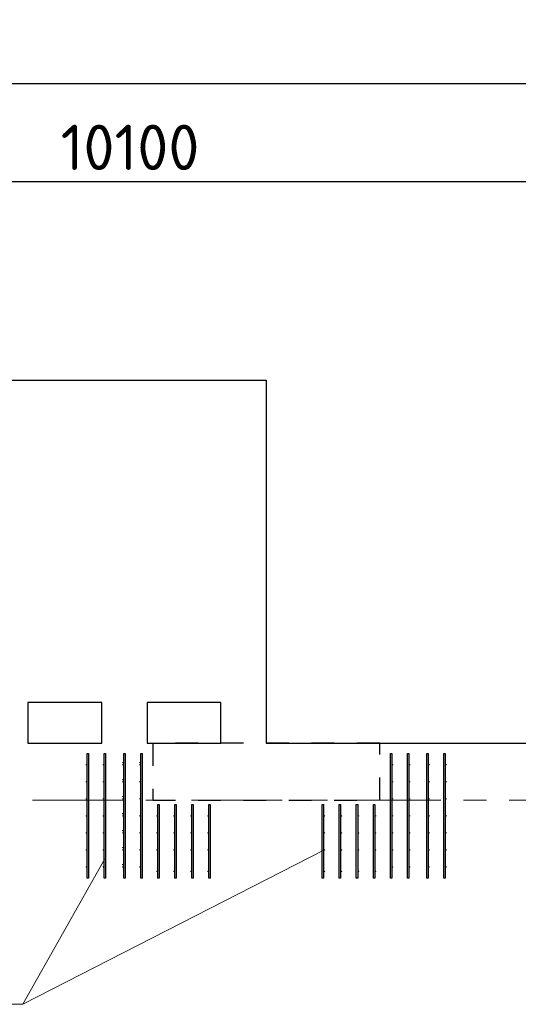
# Model space of a CAD drawing. Header units: metres. Extents: x -38 to 93, y -15 to 21.
# Tile 74 of 195: x 56.11 to 58.31, y 15.5 to 19.84. Entities that reach past the tile are written whole.
import ezdxf

# ---------------------------------------------------------------- set-up
doc = ezdxf.new("R2010")
doc.units = ezdxf.units.M
doc.header["$PDMODE"] = 65
for name, pattern in [('______11', [0.5, 0.4, -0.05, 0, -0.05]), ('______2', [0.0405, 0.03, -0.0105]), ('______5', [1.1, 0.8, -0.1, 0.1, -0.1])]:
    doc.linetypes.add(name, pattern=pattern)
for name, color, linetype, lineweight in [('XR$2$Осевая линия (1)', 7, '______5', 13), ('XR$2$Размерная линия (1)', 7, 'Continuous', 13), ('XR$4$Арматурный каркас 01', 4, 'Continuous', 35), ('XR$4$Перекрытие (1)', 7, 'Continuous', 35), ('XR$4$Текст_ общее_1', 7, 'Continuous', 13)]:
    doc.layers.add(name, color=color, linetype=linetype, lineweight=lineweight)
doc.layers.add('XR$6$Стена_ бетон несущ.', color=7, linetype='Continuous', lineweight=70, true_color=0xb4b496)
doc.styles.add('ISOCPEUR', font='txt')
doc.dimstyles.new('DIMSTYLE_3', dxfattribs={"dimtxt": 0.2, "dimasz": 0.2, "dimexe": 0, "dimexo": 0, "dimgap": 0.1, "dimtad": 2, "dimdec": 0, "dimlfac": 1000, "dimrnd": 5, "dimzin": 12, "dimdsep": 46, "dimtxsty": 'ISOCPEUR', "dimblk1": 'ALL_ML_STRICH', "dimblk2": 'ALL_ML_STRICH', "dimsah": 1, "dimcen": 0, "dimclrd": 7, "dimclre": 256, "dimclrt": 7, "dimadec": 0, "dimazin": 0, "dimtfac": 1, "dimtdec": 0, "dimtix": 1, "dimtmove": 2, "dimatfit": 3, "dimfxl": 0, "dimtzin": 0, "dimlwd": 0, "dimlwe": -3, "dimarcsym": 0})

# ---------------------------------------------------------------- blocks, each defined once
blk = doc.blocks.new('ALL_ML_STRICH')
at = {"color": 0, "linetype": 'ByBlock', "lineweight": -2}
for p, q in [((0, -0.5), (0, 0.5)), ((-0.3, -0.3), (0.3, 0.3)), ((-1, 0), (0.5, 0))]:
    blk.add_line(p, q, dxfattribs=at)
blk = doc.blocks.new('*D11')
at = {"layer": 'DEFPOINTS', "color": 7, "linetype": 'Continuous', "lineweight": 13, "transparency": 33554687}
for p in [(0.5, 19.5574), (0.5, 19.3768), (61.6, 17.1197)]:
    blk.add_point(p, dxfattribs=at)
at = {"layer": 'XR$2$Размерная линия (1)', "color": 9, "linetype": 'Continuous', "lineweight": -2, "true_color": 0xc7c7c7, "transparency": 33554687}
for p, q in [((0.5, 19.3568), (0.5, 19.5574)), ((61.6, 17.1397), (61.6, 19.5574))]:
    blk.add_line(p, q, dxfattribs=at)
at = {"layer": 'XR$2$Размерная линия (1)', "color": 7, "linetype": 'Continuous', "lineweight": -2, "transparency": 33554687}
blk.add_line((0.5, 19.5574), (61.6, 19.5574), dxfattribs=at)
at = {"layer": 'XR$2$Размерная линия (1)', "color": 7, "linetype": 'Continuous', "lineweight": 13, "transparency": 33554687, "xscale": 0.2, "yscale": 0.2, "zscale": 0.2, "rotation": 180}
blk.add_blockref('ALL_ML_STRICH', (0.5, 19.5574), dxfattribs=at)
at = {"layer": 'XR$2$Размерная линия (1)', "color": 7, "linetype": 'Continuous', "lineweight": 13, "transparency": 33554687, "xscale": 0.2, "yscale": 0.2, "zscale": 0.2}
blk.add_blockref('ALL_ML_STRICH', (61.6, 19.5574), dxfattribs=at)
at = {"layer": 'XR$2$Размерная линия (1)', "color": 7, "linetype": 'Continuous', "lineweight": 13, "transparency": 33554687, "insert": (31.1, 19.7074), "char_height": 0.2, "width": 1, "attachment_point": 5, "style": 'ISOCPEUR'}
blk.add_mtext('\\A1;{61100}', dxfattribs=at)
blk = doc.blocks.new('*D38')
at = {"layer": 'DEFPOINTS', "color": 7, "linetype": 'Continuous', "lineweight": 13, "transparency": 33554687}
for p in [(51.5, 19.1261), (61.6, 17.4912), (51.5, 17.3896)]:
    blk.add_point(p, dxfattribs=at)
at = {"layer": 'XR$2$Размерная линия (1)', "color": 9, "linetype": 'Continuous', "lineweight": -2, "true_color": 0xc7c7c7, "transparency": 33554687}
for p, q in [((51.5, 17.4096), (51.5, 19.1261)), ((61.6, 17.5112), (61.6, 19.1261))]:
    blk.add_line(p, q, dxfattribs=at)
at = {"layer": 'XR$2$Размерная линия (1)', "color": 7, "linetype": 'Continuous', "lineweight": -2, "transparency": 33554687}
blk.add_line((51.5, 19.1261), (61.6, 19.1261), dxfattribs=at)
at = {"layer": 'XR$2$Размерная линия (1)', "color": 7, "linetype": 'Continuous', "lineweight": 13, "transparency": 33554687, "xscale": 0.2, "yscale": 0.2, "zscale": 0.2, "rotation": 180}
blk.add_blockref('ALL_ML_STRICH', (51.5, 19.1261), dxfattribs=at)
at = {"layer": 'XR$2$Размерная линия (1)', "color": 7, "linetype": 'Continuous', "lineweight": 13, "transparency": 33554687, "xscale": 0.2, "yscale": 0.2, "zscale": 0.2}
blk.add_blockref('ALL_ML_STRICH', (61.6, 19.1261), dxfattribs=at)
at = {"layer": 'XR$2$Размерная линия (1)', "color": 7, "linetype": 'Continuous', "lineweight": 13, "transparency": 33554687, "insert": (56.6, 19.2761), "char_height": 0.2, "width": 1, "attachment_point": 5, "style": 'ISOCPEUR'}
blk.add_mtext('\\A1;{10100}', dxfattribs=at)

msp = doc.modelspace()

# ---------------------------------------------------------------- hatches: boundary and pattern name
at = {"layer": 'XR$4$Арматурный каркас 01', "linetype": 'Continuous', "lineweight": 50, "transparency": 33554687}
for points in [[(56.41, 16.5552), (56.4098, 16.5564), (56.4091, 16.5574), (56.4081, 16.558), (56.407, 16.5582), (56.4059, 16.558), (56.4049, 16.5574), (56.4042, 16.5564), (56.404, 16.5552), (56.4042, 16.5541), (56.4049, 16.5531), (56.4059, 16.5525), (56.407, 16.5522), (56.4081, 16.5525), (56.4091, 16.5531), (56.4098, 16.5541)], [(56.421, 16.5652), (56.4208, 16.5664), (56.4201, 16.5674), (56.4191, 16.568), (56.418, 16.5682), (56.4169, 16.568), (56.4159, 16.5674), (56.4152, 16.5664), (56.415, 16.5652), (56.4152, 16.5641), (56.4159, 16.5631), (56.4169, 16.5625), (56.418, 16.5622), (56.4191, 16.5625), (56.4201, 16.5631), (56.4208, 16.5641)], [(56.485, 16.5552), (56.4848, 16.5564), (56.4841, 16.5574), (56.4831, 16.558), (56.482, 16.5582), (56.4809, 16.558), (56.4799, 16.5574), (56.4792, 16.5564), (56.479, 16.5552), (56.4792, 16.5541), (56.4799, 16.5531), (56.4809, 16.5525), (56.482, 16.5522), (56.4831, 16.5525), (56.4841, 16.5531), (56.4848, 16.5541)], [(56.496, 16.5652), (56.4958, 16.5664), (56.4951, 16.5674), (56.4941, 16.568), (56.493, 16.5682), (56.4919, 16.568), (56.4909, 16.5674), (56.4902, 16.5664), (56.49, 16.5652), (56.4902, 16.5641), (56.4909, 16.5631), (56.4919, 16.5625), (56.493, 16.5622), (56.4941, 16.5625), (56.4951, 16.5631), (56.4958, 16.5641)], [(56.571, 16.5652), (56.5708, 16.5664), (56.5701, 16.5674), (56.5691, 16.568), (56.568, 16.5682), (56.5669, 16.568), (56.5659, 16.5674), (56.5652, 16.5664), (56.565, 16.5652), (56.5652, 16.5641), (56.5659, 16.5631), (56.5669, 16.5625), (56.568, 16.5622), (56.5691, 16.5625), (56.5701, 16.5631), (56.5708, 16.5641)], [(56.571, 16.5552), (56.5708, 16.5564), (56.5701, 16.5574), (56.5691, 16.558), (56.568, 16.5582), (56.5669, 16.558), (56.5659, 16.5574), (56.5652, 16.5564), (56.565, 16.5552), (56.5652, 16.5541), (56.5659, 16.5531), (56.5669, 16.5525), (56.568, 16.5522), (56.5691, 16.5525), (56.5701, 16.5531), (56.5708, 16.5541)], [(56.646, 16.5652), (56.6458, 16.5664), (56.6451, 16.5674), (56.6441, 16.568), (56.643, 16.5682), (56.6419, 16.568), (56.6409, 16.5674), (56.6402, 16.5664), (56.64, 16.5652), (56.6402, 16.5641), (56.6409, 16.5631), (56.6419, 16.5625), (56.643, 16.5622), (56.6441, 16.5625), (56.6451, 16.5631), (56.6458, 16.5641)], [(56.646, 16.5552), (56.6458, 16.5564), (56.6451, 16.5574), (56.6441, 16.558), (56.643, 16.5582), (56.6419, 16.558), (56.6409, 16.5574), (56.6402, 16.5564), (56.64, 16.5552), (56.6402, 16.5541), (56.6409, 16.5531), (56.6419, 16.5525), (56.643, 16.5522), (56.6441, 16.5525), (56.6451, 16.5531), (56.6458, 16.5541)], [(57.76, 16.5552), (57.7598, 16.5564), (57.7591, 16.5574), (57.7581, 16.558), (57.757, 16.5582), (57.7559, 16.558), (57.7549, 16.5574), (57.7542, 16.5564), (57.754, 16.5552), (57.7542, 16.5541), (57.7549, 16.5531), (57.7559, 16.5525), (57.757, 16.5522), (57.7581, 16.5525), (57.7591, 16.5531), (57.7598, 16.5541)], [(57.835, 16.5552), (57.8348, 16.5564), (57.8341, 16.5574), (57.8331, 16.558), (57.832, 16.5582), (57.8309, 16.558), (57.8299, 16.5574), (57.8292, 16.5564), (57.829, 16.5552), (57.8292, 16.5541), (57.8299, 16.5531), (57.8309, 16.5525), (57.832, 16.5522), (57.8331, 16.5525), (57.8341, 16.5531), (57.8348, 16.5541)], [(57.921, 16.5552), (57.9208, 16.5564), (57.9201, 16.5574), (57.9191, 16.558), (57.918, 16.5582), (57.9169, 16.558), (57.9159, 16.5574), (57.9152, 16.5564), (57.915, 16.5552), (57.9152, 16.5541), (57.9159, 16.5531), (57.9169, 16.5525), (57.918, 16.5522), (57.9191, 16.5525), (57.9201, 16.5531), (57.9208, 16.5541)], [(57.996, 16.5552), (57.9958, 16.5564), (57.9951, 16.5574), (57.9941, 16.558), (57.993, 16.5582), (57.9919, 16.558), (57.9909, 16.5574), (57.9902, 16.5564), (57.99, 16.5552), (57.9902, 16.5541), (57.9909, 16.5531), (57.9919, 16.5525), (57.993, 16.5522), (57.9941, 16.5525), (57.9951, 16.5531), (57.9958, 16.5541)], [(56.421, 16.4902), (56.4208, 16.4914), (56.4201, 16.4924), (56.4191, 16.493), (56.418, 16.4932), (56.4169, 16.493), (56.4159, 16.4924), (56.4152, 16.4914), (56.415, 16.4902), (56.4152, 16.4891), (56.4159, 16.4881), (56.4169, 16.4875), (56.418, 16.4872), (56.4191, 16.4875), (56.4201, 16.4881), (56.4208, 16.4891)], [(56.496, 16.4902), (56.4958, 16.4914), (56.4951, 16.4924), (56.4941, 16.493), (56.493, 16.4932), (56.4919, 16.493), (56.4909, 16.4924), (56.4902, 16.4914), (56.49, 16.4902), (56.4902, 16.4891), (56.4909, 16.4881), (56.4919, 16.4875), (56.493, 16.4872), (56.4941, 16.4875), (56.4951, 16.4881), (56.4958, 16.4891)], [(56.571, 16.4902), (56.5708, 16.4914), (56.5701, 16.4924), (56.5691, 16.493), (56.568, 16.4932), (56.5669, 16.493), (56.5659, 16.4924), (56.5652, 16.4914), (56.565, 16.4902), (56.5652, 16.4891), (56.5659, 16.4881), (56.5669, 16.4875), (56.568, 16.4872), (56.5691, 16.4875), (56.5701, 16.4881), (56.5708, 16.4891)], [(56.41, 16.4802), (56.4098, 16.4814), (56.4091, 16.4824), (56.4081, 16.483), (56.407, 16.4832), (56.4059, 16.483), (56.4049, 16.4824), (56.4042, 16.4814), (56.404, 16.4802), (56.4042, 16.4791), (56.4049, 16.4781), (56.4059, 16.4775), (56.407, 16.4772), (56.4081, 16.4775), (56.4091, 16.4781), (56.4098, 16.4791)], [(56.485, 16.4802), (56.4848, 16.4814), (56.4841, 16.4824), (56.4831, 16.483), (56.482, 16.4832), (56.4809, 16.483), (56.4799, 16.4824), (56.4792, 16.4814), (56.479, 16.4802), (56.4792, 16.4791), (56.4799, 16.4781), (56.4809, 16.4775), (56.482, 16.4772), (56.4831, 16.4775), (56.4841, 16.4781), (56.4848, 16.4791)], [(56.571, 16.4802), (56.5708, 16.4814), (56.5701, 16.4824), (56.5691, 16.483), (56.568, 16.4832), (56.5669, 16.483), (56.5659, 16.4824), (56.5652, 16.4814), (56.565, 16.4802), (56.5652, 16.4791), (56.5659, 16.4781), (56.5669, 16.4775), (56.568, 16.4772), (56.5691, 16.4775), (56.5701, 16.4781), (56.5708, 16.4791)], [(56.646, 16.4802), (56.6458, 16.4814), (56.6451, 16.4824), (56.6441, 16.483), (56.643, 16.4832), (56.6419, 16.483), (56.6409, 16.4824), (56.6402, 16.4814), (56.64, 16.4802), (56.6402, 16.4791), (56.6409, 16.4781), (56.6419, 16.4775), (56.643, 16.4772), (56.6441, 16.4775), (56.6451, 16.4781), (56.6458, 16.4791)], [(57.76, 16.4802), (57.7598, 16.4814), (57.7591, 16.4824), (57.7581, 16.483), (57.757, 16.4832), (57.7559, 16.483), (57.7549, 16.4824), (57.7542, 16.4814), (57.754, 16.4802), (57.7542, 16.4791), (57.7549, 16.4781), (57.7559, 16.4775), (57.757, 16.4772), (57.7581, 16.4775), (57.7591, 16.4781), (57.7598, 16.4791)], [(57.835, 16.4802), (57.8348, 16.4814), (57.8341, 16.4824), (57.8331, 16.483), (57.832, 16.4832), (57.8309, 16.483), (57.8299, 16.4824), (57.8292, 16.4814), (57.829, 16.4802), (57.8292, 16.4791), (57.8299, 16.4781), (57.8309, 16.4775), (57.832, 16.4772), (57.8331, 16.4775), (57.8341, 16.4781), (57.8348, 16.4791)], [(57.921, 16.4802), (57.9208, 16.4814), (57.9201, 16.4824), (57.9191, 16.483), (57.918, 16.4832), (57.9169, 16.483), (57.9159, 16.4824), (57.9152, 16.4814), (57.915, 16.4802), (57.9152, 16.4791), (57.9159, 16.4781), (57.9169, 16.4775), (57.918, 16.4772), (57.9191, 16.4775), (57.9201, 16.4781), (57.9208, 16.4791)], [(57.996, 16.4802), (57.9958, 16.4814), (57.9951, 16.4824), (57.9941, 16.483), (57.993, 16.4832), (57.9919, 16.483), (57.9909, 16.4824), (57.9902, 16.4814), (57.99, 16.4802), (57.9902, 16.4791), (57.9909, 16.4781), (57.9919, 16.4775), (57.993, 16.4772), (57.9941, 16.4775), (57.9951, 16.4781), (57.9958, 16.4791)], [(56.41, 16.4052), (56.4098, 16.4064), (56.4091, 16.4074), (56.4081, 16.408), (56.407, 16.4082), (56.4059, 16.408), (56.4049, 16.4074), (56.4042, 16.4064), (56.404, 16.4052), (56.4042, 16.4041), (56.4049, 16.4031), (56.4059, 16.4025), (56.407, 16.4022), (56.4081, 16.4025), (56.4091, 16.4031), (56.4098, 16.4041)], [(56.421, 16.4152), (56.4208, 16.4164), (56.4201, 16.4174), (56.4191, 16.418), (56.418, 16.4182), (56.4169, 16.418), (56.4159, 16.4174), (56.4152, 16.4164), (56.415, 16.4152), (56.4152, 16.4141), (56.4159, 16.4131), (56.4169, 16.4125), (56.418, 16.4122), (56.4191, 16.4125), (56.4201, 16.4131), (56.4208, 16.4141)], [(56.485, 16.4052), (56.4848, 16.4064), (56.4841, 16.4074), (56.4831, 16.408), (56.482, 16.4082), (56.4809, 16.408), (56.4799, 16.4074), (56.4792, 16.4064), (56.479, 16.4052), (56.4792, 16.4041), (56.4799, 16.4031), (56.4809, 16.4025), (56.482, 16.4022), (56.4831, 16.4025), (56.4841, 16.4031), (56.4848, 16.4041)], [(56.496, 16.4152), (56.4958, 16.4164), (56.4951, 16.4174), (56.4941, 16.418), (56.493, 16.4182), (56.4919, 16.418), (56.4909, 16.4174), (56.4902, 16.4164), (56.49, 16.4152), (56.4902, 16.4141), (56.4909, 16.4131), (56.4919, 16.4125), (56.493, 16.4122), (56.4941, 16.4125), (56.4951, 16.4131), (56.4958, 16.4141)], [(56.571, 16.4152), (56.5708, 16.4164), (56.5701, 16.4174), (56.5691, 16.418), (56.568, 16.4182), (56.5669, 16.418), (56.5659, 16.4174), (56.5652, 16.4164), (56.565, 16.4152), (56.5652, 16.4141), (56.5659, 16.4131), (56.5669, 16.4125), (56.568, 16.4122), (56.5691, 16.4125), (56.5701, 16.4131), (56.5708, 16.4141)], [(56.571, 16.4052), (56.5708, 16.4064), (56.5701, 16.4074), (56.5691, 16.408), (56.568, 16.4082), (56.5669, 16.408), (56.5659, 16.4074), (56.5652, 16.4064), (56.565, 16.4052), (56.5652, 16.4041), (56.5659, 16.4031), (56.5669, 16.4025), (56.568, 16.4022), (56.5691, 16.4025), (56.5701, 16.4031), (56.5708, 16.4041)], [(56.646, 16.4052), (56.6458, 16.4064), (56.6451, 16.4074), (56.6441, 16.408), (56.643, 16.4082), (56.6419, 16.408), (56.6409, 16.4074), (56.6402, 16.4064), (56.64, 16.4052), (56.6402, 16.4041), (56.6409, 16.4031), (56.6419, 16.4025), (56.643, 16.4022), (56.6441, 16.4025), (56.6451, 16.4031), (56.6458, 16.4041)], [(57.76, 16.4052), (57.7598, 16.4064), (57.7591, 16.4074), (57.7581, 16.408), (57.757, 16.4082), (57.7559, 16.408), (57.7549, 16.4074), (57.7542, 16.4064), (57.754, 16.4052), (57.7542, 16.4041), (57.7549, 16.4031), (57.7559, 16.4025), (57.757, 16.4022), (57.7581, 16.4025), (57.7591, 16.4031), (57.7598, 16.4041)], [(57.835, 16.4052), (57.8348, 16.4064), (57.8341, 16.4074), (57.8331, 16.408), (57.832, 16.4082), (57.8309, 16.408), (57.8299, 16.4074), (57.8292, 16.4064), (57.829, 16.4052), (57.8292, 16.4041), (57.8299, 16.4031), (57.8309, 16.4025), (57.832, 16.4022), (57.8331, 16.4025), (57.8341, 16.4031), (57.8348, 16.4041)], [(57.921, 16.4052), (57.9208, 16.4064), (57.9201, 16.4074), (57.9191, 16.408), (57.918, 16.4082), (57.9169, 16.408), (57.9159, 16.4074), (57.9152, 16.4064), (57.915, 16.4052), (57.9152, 16.4041), (57.9159, 16.4031), (57.9169, 16.4025), (57.918, 16.4022), (57.9191, 16.4025), (57.9201, 16.4031), (57.9208, 16.4041)], [(57.996, 16.4052), (57.9958, 16.4064), (57.9951, 16.4074), (57.9941, 16.408), (57.993, 16.4082), (57.9919, 16.408), (57.9909, 16.4074), (57.9902, 16.4064), (57.99, 16.4052), (57.9902, 16.4041), (57.9909, 16.4031), (57.9919, 16.4025), (57.993, 16.4022), (57.9941, 16.4025), (57.9951, 16.4031), (57.9958, 16.4041)], [(56.41, 16.3302), (56.4098, 16.3314), (56.4091, 16.3324), (56.4081, 16.333), (56.407, 16.3332), (56.4059, 16.333), (56.4049, 16.3324), (56.4042, 16.3314), (56.404, 16.3302), (56.4042, 16.3291), (56.4049, 16.3281), (56.4059, 16.3275), (56.407, 16.3272), (56.4081, 16.3275), (56.4091, 16.3281), (56.4098, 16.3291)], [(56.421, 16.3402), (56.4208, 16.3414), (56.4201, 16.3424), (56.4191, 16.343), (56.418, 16.3432), (56.4169, 16.343), (56.4159, 16.3424), (56.4152, 16.3414), (56.415, 16.3402), (56.4152, 16.3391), (56.4159, 16.3381), (56.4169, 16.3375), (56.418, 16.3372), (56.4191, 16.3375), (56.4201, 16.3381), (56.4208, 16.3391)], [(56.485, 16.3302), (56.4848, 16.3314), (56.4841, 16.3324), (56.4831, 16.333), (56.482, 16.3332), (56.4809, 16.333), (56.4799, 16.3324), (56.4792, 16.3314), (56.479, 16.3302), (56.4792, 16.3291), (56.4799, 16.3281), (56.4809, 16.3275), (56.482, 16.3272), (56.4831, 16.3275), (56.4841, 16.3281), (56.4848, 16.3291)], [(56.496, 16.3402), (56.4958, 16.3414), (56.4951, 16.3424), (56.4941, 16.343), (56.493, 16.3432), (56.4919, 16.343), (56.4909, 16.3424), (56.4902, 16.3414), (56.49, 16.3402), (56.4902, 16.3391), (56.4909, 16.3381), (56.4919, 16.3375), (56.493, 16.3372), (56.4941, 16.3375), (56.4951, 16.3381), (56.4958, 16.3391)], [(56.571, 16.3402), (56.5708, 16.3414), (56.5701, 16.3424), (56.5691, 16.343), (56.568, 16.3432), (56.5669, 16.343), (56.5659, 16.3424), (56.5652, 16.3414), (56.565, 16.3402), (56.5652, 16.3391), (56.5659, 16.3381), (56.5669, 16.3375), (56.568, 16.3372), (56.5691, 16.3375), (56.5701, 16.3381), (56.5708, 16.3391)], [(56.571, 16.3302), (56.5708, 16.3314), (56.5701, 16.3324), (56.5691, 16.333), (56.568, 16.3332), (56.5669, 16.333), (56.5659, 16.3324), (56.5652, 16.3314), (56.565, 16.3302), (56.5652, 16.3291), (56.5659, 16.3281), (56.5669, 16.3275), (56.568, 16.3272), (56.5691, 16.3275), (56.5701, 16.3281), (56.5708, 16.3291)], [(56.646, 16.3302), (56.6458, 16.3314), (56.6451, 16.3324), (56.6441, 16.333), (56.643, 16.3332), (56.6419, 16.333), (56.6409, 16.3324), (56.6402, 16.3314), (56.64, 16.3302), (56.6402, 16.3291), (56.6409, 16.3281), (56.6419, 16.3275), (56.643, 16.3272), (56.6441, 16.3275), (56.6451, 16.3281), (56.6458, 16.3291)], [(56.721, 16.3302), (56.7208, 16.3314), (56.7201, 16.3324), (56.7191, 16.333), (56.718, 16.3332), (56.7169, 16.333), (56.7159, 16.3324), (56.7152, 16.3314), (56.715, 16.3302), (56.7152, 16.3291), (56.7159, 16.3281), (56.7169, 16.3275), (56.718, 16.3272), (56.7191, 16.3275), (56.7201, 16.3281), (56.7208, 16.3291)], [(56.796, 16.3302), (56.7958, 16.3314), (56.7951, 16.3324), (56.7941, 16.333), (56.793, 16.3332), (56.7919, 16.333), (56.7909, 16.3324), (56.7902, 16.3314), (56.79, 16.3302), (56.7902, 16.3291), (56.7909, 16.3281), (56.7919, 16.3275), (56.793, 16.3272), (56.7941, 16.3275), (56.7951, 16.3281), (56.7958, 16.3291)], [(56.871, 16.3302), (56.8708, 16.3314), (56.8701, 16.3324), (56.8691, 16.333), (56.868, 16.3332), (56.8669, 16.333), (56.8659, 16.3324), (56.8652, 16.3314), (56.865, 16.3302), (56.8652, 16.3291), (56.8659, 16.3281), (56.8669, 16.3275), (56.868, 16.3272), (56.8691, 16.3275), (56.8701, 16.3281), (56.8708, 16.3291)], [(56.946, 16.3302), (56.9458, 16.3314), (56.9451, 16.3324), (56.9441, 16.333), (56.943, 16.3332), (56.9419, 16.333), (56.9409, 16.3324), (56.9402, 16.3314), (56.94, 16.3302), (56.9402, 16.3291), (56.9409, 16.3281), (56.9419, 16.3275), (56.943, 16.3272), (56.9441, 16.3275), (56.9451, 16.3281), (56.9458, 16.3291)], [(57.46, 16.3302), (57.4598, 16.3314), (57.4591, 16.3324), (57.4581, 16.333), (57.457, 16.3332), (57.4559, 16.333), (57.4549, 16.3324), (57.4542, 16.3314), (57.454, 16.3302), (57.4542, 16.3291), (57.4549, 16.3281), (57.4559, 16.3275), (57.457, 16.3272), (57.4581, 16.3275), (57.4591, 16.3281), (57.4598, 16.3291)], [(57.535, 16.3302), (57.5348, 16.3314), (57.5341, 16.3324), (57.5331, 16.333), (57.532, 16.3332), (57.5309, 16.333), (57.5299, 16.3324), (57.5292, 16.3314), (57.529, 16.3302), (57.5292, 16.3291), (57.5299, 16.3281), (57.5309, 16.3275), (57.532, 16.3272), (57.5331, 16.3275), (57.5341, 16.3281), (57.5348, 16.3291)], [(57.61, 16.3302), (57.6098, 16.3314), (57.6091, 16.3324), (57.6081, 16.333), (57.607, 16.3332), (57.6059, 16.333), (57.6049, 16.3324), (57.6042, 16.3314), (57.604, 16.3302), (57.6042, 16.3291), (57.6049, 16.3281), (57.6059, 16.3275), (57.607, 16.3272), (57.6081, 16.3275), (57.6091, 16.3281), (57.6098, 16.3291)], [(57.685, 16.3302), (57.6848, 16.3314), (57.6841, 16.3324), (57.6831, 16.333), (57.682, 16.3332), (57.6809, 16.333), (57.6799, 16.3324), (57.6792, 16.3314), (57.679, 16.3302), (57.6792, 16.3291), (57.6799, 16.3281), (57.6809, 16.3275), (57.682, 16.3272), (57.6831, 16.3275), (57.6841, 16.3281), (57.6848, 16.3291)], [(57.76, 16.3302), (57.7598, 16.3314), (57.7591, 16.3324), (57.7581, 16.333), (57.757, 16.3332), (57.7559, 16.333), (57.7549, 16.3324), (57.7542, 16.3314), (57.754, 16.3302), (57.7542, 16.3291), (57.7549, 16.3281), (57.7559, 16.3275), (57.757, 16.3272), (57.7581, 16.3275), (57.7591, 16.3281), (57.7598, 16.3291)], [(57.835, 16.3302), (57.8348, 16.3314), (57.8341, 16.3324), (57.8331, 16.333), (57.832, 16.3332), (57.8309, 16.333), (57.8299, 16.3324), (57.8292, 16.3314), (57.829, 16.3302), (57.8292, 16.3291), (57.8299, 16.3281), (57.8309, 16.3275), (57.832, 16.3272), (57.8331, 16.3275), (57.8341, 16.3281), (57.8348, 16.3291)], [(57.921, 16.3302), (57.9208, 16.3314), (57.9201, 16.3324), (57.9191, 16.333), (57.918, 16.3332), (57.9169, 16.333), (57.9159, 16.3324), (57.9152, 16.3314), (57.915, 16.3302), (57.9152, 16.3291), (57.9159, 16.3281), (57.9169, 16.3275), (57.918, 16.3272), (57.9191, 16.3275), (57.9201, 16.3281), (57.9208, 16.3291)], [(57.996, 16.3302), (57.9958, 16.3314), (57.9951, 16.3324), (57.9941, 16.333), (57.993, 16.3332), (57.9919, 16.333), (57.9909, 16.3324), (57.9902, 16.3314), (57.99, 16.3302), (57.9902, 16.3291), (57.9909, 16.3281), (57.9919, 16.3275), (57.993, 16.3272), (57.9941, 16.3275), (57.9951, 16.3281), (57.9958, 16.3291)], [(56.41, 16.2552), (56.4098, 16.2564), (56.4091, 16.2574), (56.4081, 16.258), (56.407, 16.2582), (56.4059, 16.258), (56.4049, 16.2574), (56.4042, 16.2564), (56.404, 16.2552), (56.4042, 16.2541), (56.4049, 16.2531), (56.4059, 16.2525), (56.407, 16.2522), (56.4081, 16.2525), (56.4091, 16.2531), (56.4098, 16.2541)], [(56.421, 16.2652), (56.4208, 16.2664), (56.4201, 16.2674), (56.4191, 16.268), (56.418, 16.2682), (56.4169, 16.268), (56.4159, 16.2674), (56.4152, 16.2664), (56.415, 16.2652), (56.4152, 16.2641), (56.4159, 16.2631), (56.4169, 16.2625), (56.418, 16.2622), (56.4191, 16.2625), (56.4201, 16.2631), (56.4208, 16.2641)], [(56.485, 16.2552), (56.4848, 16.2564), (56.4841, 16.2574), (56.4831, 16.258), (56.482, 16.2582), (56.4809, 16.258), (56.4799, 16.2574), (56.4792, 16.2564), (56.479, 16.2552), (56.4792, 16.2541), (56.4799, 16.2531), (56.4809, 16.2525), (56.482, 16.2522), (56.4831, 16.2525), (56.4841, 16.2531), (56.4848, 16.2541)], [(56.496, 16.2652), (56.4958, 16.2664), (56.4951, 16.2674), (56.4941, 16.268), (56.493, 16.2682), (56.4919, 16.268), (56.4909, 16.2674), (56.4902, 16.2664), (56.49, 16.2652), (56.4902, 16.2641), (56.4909, 16.2631), (56.4919, 16.2625), (56.493, 16.2622), (56.4941, 16.2625), (56.4951, 16.2631), (56.4958, 16.2641)], [(56.571, 16.2652), (56.5708, 16.2664), (56.5701, 16.2674), (56.5691, 16.268), (56.568, 16.2682), (56.5669, 16.268), (56.5659, 16.2674), (56.5652, 16.2664), (56.565, 16.2652), (56.5652, 16.2641), (56.5659, 16.2631), (56.5669, 16.2625), (56.568, 16.2622), (56.5691, 16.2625), (56.5701, 16.2631), (56.5708, 16.2641)], [(56.571, 16.2552), (56.5708, 16.2564), (56.5701, 16.2574), (56.5691, 16.258), (56.568, 16.2582), (56.5669, 16.258), (56.5659, 16.2574), (56.5652, 16.2564), (56.565, 16.2552), (56.5652, 16.2541), (56.5659, 16.2531), (56.5669, 16.2525), (56.568, 16.2522), (56.5691, 16.2525), (56.5701, 16.2531), (56.5708, 16.2541)], [(56.646, 16.2552), (56.6458, 16.2564), (56.6451, 16.2574), (56.6441, 16.258), (56.643, 16.2582), (56.6419, 16.258), (56.6409, 16.2574), (56.6402, 16.2564), (56.64, 16.2552), (56.6402, 16.2541), (56.6409, 16.2531), (56.6419, 16.2525), (56.643, 16.2522), (56.6441, 16.2525), (56.6451, 16.2531), (56.6458, 16.2541)], [(56.721, 16.2552), (56.7208, 16.2564), (56.7201, 16.2574), (56.7191, 16.258), (56.718, 16.2582), (56.7169, 16.258), (56.7159, 16.2574), (56.7152, 16.2564), (56.715, 16.2552), (56.7152, 16.2541), (56.7159, 16.2531), (56.7169, 16.2525), (56.718, 16.2522), (56.7191, 16.2525), (56.7201, 16.2531), (56.7208, 16.2541)], [(56.796, 16.2552), (56.7958, 16.2564), (56.7951, 16.2574), (56.7941, 16.258), (56.793, 16.2582), (56.7919, 16.258), (56.7909, 16.2574), (56.7902, 16.2564), (56.79, 16.2552), (56.7902, 16.2541), (56.7909, 16.2531), (56.7919, 16.2525), (56.793, 16.2522), (56.7941, 16.2525), (56.7951, 16.2531), (56.7958, 16.2541)], [(56.871, 16.2552), (56.8708, 16.2564), (56.8701, 16.2574), (56.8691, 16.258), (56.868, 16.2582), (56.8669, 16.258), (56.8659, 16.2574), (56.8652, 16.2564), (56.865, 16.2552), (56.8652, 16.2541), (56.8659, 16.2531), (56.8669, 16.2525), (56.868, 16.2522), (56.8691, 16.2525), (56.8701, 16.2531), (56.8708, 16.2541)], [(56.946, 16.2552), (56.9458, 16.2564), (56.9451, 16.2574), (56.9441, 16.258), (56.943, 16.2582), (56.9419, 16.258), (56.9409, 16.2574), (56.9402, 16.2564), (56.94, 16.2552), (56.9402, 16.2541), (56.9409, 16.2531), (56.9419, 16.2525), (56.943, 16.2522), (56.9441, 16.2525), (56.9451, 16.2531), (56.9458, 16.2541)], [(57.46, 16.2552), (57.4598, 16.2564), (57.4591, 16.2574), (57.4581, 16.258), (57.457, 16.2582), (57.4559, 16.258), (57.4549, 16.2574), (57.4542, 16.2564), (57.454, 16.2552), (57.4542, 16.2541), (57.4549, 16.2531), (57.4559, 16.2525), (57.457, 16.2522), (57.4581, 16.2525), (57.4591, 16.2531), (57.4598, 16.2541)], [(57.535, 16.2552), (57.5348, 16.2564), (57.5341, 16.2574), (57.5331, 16.258), (57.532, 16.2582), (57.5309, 16.258), (57.5299, 16.2574), (57.5292, 16.2564), (57.529, 16.2552), (57.5292, 16.2541), (57.5299, 16.2531), (57.5309, 16.2525), (57.532, 16.2522), (57.5331, 16.2525), (57.5341, 16.2531), (57.5348, 16.2541)], [(57.61, 16.2552), (57.6098, 16.2564), (57.6091, 16.2574), (57.6081, 16.258), (57.607, 16.2582), (57.6059, 16.258), (57.6049, 16.2574), (57.6042, 16.2564), (57.604, 16.2552), (57.6042, 16.2541), (57.6049, 16.2531), (57.6059, 16.2525), (57.607, 16.2522), (57.6081, 16.2525), (57.6091, 16.2531), (57.6098, 16.2541)], [(57.685, 16.2552), (57.6848, 16.2564), (57.6841, 16.2574), (57.6831, 16.258), (57.682, 16.2582), (57.6809, 16.258), (57.6799, 16.2574), (57.6792, 16.2564), (57.679, 16.2552), (57.6792, 16.2541), (57.6799, 16.2531), (57.6809, 16.2525), (57.682, 16.2522), (57.6831, 16.2525), (57.6841, 16.2531), (57.6848, 16.2541)], [(57.76, 16.2552), (57.7598, 16.2564), (57.7591, 16.2574), (57.7581, 16.258), (57.757, 16.2582), (57.7559, 16.258), (57.7549, 16.2574), (57.7542, 16.2564), (57.754, 16.2552), (57.7542, 16.2541), (57.7549, 16.2531), (57.7559, 16.2525), (57.757, 16.2522), (57.7581, 16.2525), (57.7591, 16.2531), (57.7598, 16.2541)], [(57.835, 16.2552), (57.8348, 16.2564), (57.8341, 16.2574), (57.8331, 16.258), (57.832, 16.2582), (57.8309, 16.258), (57.8299, 16.2574), (57.8292, 16.2564), (57.829, 16.2552), (57.8292, 16.2541), (57.8299, 16.2531), (57.8309, 16.2525), (57.832, 16.2522), (57.8331, 16.2525), (57.8341, 16.2531), (57.8348, 16.2541)], [(57.921, 16.2552), (57.9208, 16.2564), (57.9201, 16.2574), (57.9191, 16.258), (57.918, 16.2582), (57.9169, 16.258), (57.9159, 16.2574), (57.9152, 16.2564), (57.915, 16.2552), (57.9152, 16.2541), (57.9159, 16.2531), (57.9169, 16.2525), (57.918, 16.2522), (57.9191, 16.2525), (57.9201, 16.2531), (57.9208, 16.2541)], [(57.996, 16.2552), (57.9958, 16.2564), (57.9951, 16.2574), (57.9941, 16.258), (57.993, 16.2582), (57.9919, 16.258), (57.9909, 16.2574), (57.9902, 16.2564), (57.99, 16.2552), (57.9902, 16.2541), (57.9909, 16.2531), (57.9919, 16.2525), (57.993, 16.2522), (57.9941, 16.2525), (57.9951, 16.2531), (57.9958, 16.2541)], [(56.421, 16.1902), (56.4208, 16.1914), (56.4201, 16.1924), (56.4191, 16.193), (56.418, 16.1932), (56.4169, 16.193), (56.4159, 16.1924), (56.4152, 16.1914), (56.415, 16.1902), (56.4152, 16.1891), (56.4159, 16.1881), (56.4169, 16.1875), (56.418, 16.1872), (56.4191, 16.1875), (56.4201, 16.1881), (56.4208, 16.1891)], [(56.496, 16.1902), (56.4958, 16.1914), (56.4951, 16.1924), (56.4941, 16.193), (56.493, 16.1932), (56.4919, 16.193), (56.4909, 16.1924), (56.4902, 16.1914), (56.49, 16.1902), (56.4902, 16.1891), (56.4909, 16.1881), (56.4919, 16.1875), (56.493, 16.1872), (56.4941, 16.1875), (56.4951, 16.1881), (56.4958, 16.1891)], [(56.571, 16.1902), (56.5708, 16.1914), (56.5701, 16.1924), (56.5691, 16.193), (56.568, 16.1932), (56.5669, 16.193), (56.5659, 16.1924), (56.5652, 16.1914), (56.565, 16.1902), (56.5652, 16.1891), (56.5659, 16.1881), (56.5669, 16.1875), (56.568, 16.1872), (56.5691, 16.1875), (56.5701, 16.1881), (56.5708, 16.1891)], [(56.41, 16.1802), (56.4098, 16.1814), (56.4091, 16.1824), (56.4081, 16.183), (56.407, 16.1832), (56.4059, 16.183), (56.4049, 16.1824), (56.4042, 16.1814), (56.404, 16.1802), (56.4042, 16.1791), (56.4049, 16.1781), (56.4059, 16.1775), (56.407, 16.1772), (56.4081, 16.1775), (56.4091, 16.1781), (56.4098, 16.1791)], [(56.485, 16.1802), (56.4848, 16.1814), (56.4841, 16.1824), (56.4831, 16.183), (56.482, 16.1832), (56.4809, 16.183), (56.4799, 16.1824), (56.4792, 16.1814), (56.479, 16.1802), (56.4792, 16.1791), (56.4799, 16.1781), (56.4809, 16.1775), (56.482, 16.1772), (56.4831, 16.1775), (56.4841, 16.1781), (56.4848, 16.1791)], [(56.571, 16.1802), (56.5708, 16.1814), (56.5701, 16.1824), (56.5691, 16.183), (56.568, 16.1832), (56.5669, 16.183), (56.5659, 16.1824), (56.5652, 16.1814), (56.565, 16.1802), (56.5652, 16.1791), (56.5659, 16.1781), (56.5669, 16.1775), (56.568, 16.1772), (56.5691, 16.1775), (56.5701, 16.1781), (56.5708, 16.1791)], [(56.646, 16.1802), (56.6458, 16.1814), (56.6451, 16.1824), (56.6441, 16.183), (56.643, 16.1832), (56.6419, 16.183), (56.6409, 16.1824), (56.6402, 16.1814), (56.64, 16.1802), (56.6402, 16.1791), (56.6409, 16.1781), (56.6419, 16.1775), (56.643, 16.1772), (56.6441, 16.1775), (56.6451, 16.1781), (56.6458, 16.1791)], [(56.721, 16.1802), (56.7208, 16.1814), (56.7201, 16.1824), (56.7191, 16.183), (56.718, 16.1832), (56.7169, 16.183), (56.7159, 16.1824), (56.7152, 16.1814), (56.715, 16.1802), (56.7152, 16.1791), (56.7159, 16.1781), (56.7169, 16.1775), (56.718, 16.1772), (56.7191, 16.1775), (56.7201, 16.1781), (56.7208, 16.1791)], [(56.796, 16.1802), (56.7958, 16.1814), (56.7951, 16.1824), (56.7941, 16.183), (56.793, 16.1832), (56.7919, 16.183), (56.7909, 16.1824), (56.7902, 16.1814), (56.79, 16.1802), (56.7902, 16.1791), (56.7909, 16.1781), (56.7919, 16.1775), (56.793, 16.1772), (56.7941, 16.1775), (56.7951, 16.1781), (56.7958, 16.1791)], [(56.871, 16.1802), (56.8708, 16.1814), (56.8701, 16.1824), (56.8691, 16.183), (56.868, 16.1832), (56.8669, 16.183), (56.8659, 16.1824), (56.8652, 16.1814), (56.865, 16.1802), (56.8652, 16.1791), (56.8659, 16.1781), (56.8669, 16.1775), (56.868, 16.1772), (56.8691, 16.1775), (56.8701, 16.1781), (56.8708, 16.1791)], [(56.946, 16.1802), (56.9458, 16.1814), (56.9451, 16.1824), (56.9441, 16.183), (56.943, 16.1832), (56.9419, 16.183), (56.9409, 16.1824), (56.9402, 16.1814), (56.94, 16.1802), (56.9402, 16.1791), (56.9409, 16.1781), (56.9419, 16.1775), (56.943, 16.1772), (56.9441, 16.1775), (56.9451, 16.1781), (56.9458, 16.1791)], [(57.46, 16.1802), (57.4598, 16.1814), (57.4591, 16.1824), (57.4581, 16.183), (57.457, 16.1832), (57.4559, 16.183), (57.4549, 16.1824), (57.4542, 16.1814), (57.454, 16.1802), (57.4542, 16.1791), (57.4549, 16.1781), (57.4559, 16.1775), (57.457, 16.1772), (57.4581, 16.1775), (57.4591, 16.1781), (57.4598, 16.1791)], [(57.535, 16.1802), (57.5348, 16.1814), (57.5341, 16.1824), (57.5331, 16.183), (57.532, 16.1832), (57.5309, 16.183), (57.5299, 16.1824), (57.5292, 16.1814), (57.529, 16.1802), (57.5292, 16.1791), (57.5299, 16.1781), (57.5309, 16.1775), (57.532, 16.1772), (57.5331, 16.1775), (57.5341, 16.1781), (57.5348, 16.1791)], [(57.61, 16.1802), (57.6098, 16.1814), (57.6091, 16.1824), (57.6081, 16.183), (57.607, 16.1832), (57.6059, 16.183), (57.6049, 16.1824), (57.6042, 16.1814), (57.604, 16.1802), (57.6042, 16.1791), (57.6049, 16.1781), (57.6059, 16.1775), (57.607, 16.1772), (57.6081, 16.1775), (57.6091, 16.1781), (57.6098, 16.1791)], [(57.685, 16.1802), (57.6848, 16.1814), (57.6841, 16.1824), (57.6831, 16.183), (57.682, 16.1832), (57.6809, 16.183), (57.6799, 16.1824), (57.6792, 16.1814), (57.679, 16.1802), (57.6792, 16.1791), (57.6799, 16.1781), (57.6809, 16.1775), (57.682, 16.1772), (57.6831, 16.1775), (57.6841, 16.1781), (57.6848, 16.1791)], [(57.76, 16.1802), (57.7598, 16.1814), (57.7591, 16.1824), (57.7581, 16.183), (57.757, 16.1832), (57.7559, 16.183), (57.7549, 16.1824), (57.7542, 16.1814), (57.754, 16.1802), (57.7542, 16.1791), (57.7549, 16.1781), (57.7559, 16.1775), (57.757, 16.1772), (57.7581, 16.1775), (57.7591, 16.1781), (57.7598, 16.1791)], [(57.835, 16.1802), (57.8348, 16.1814), (57.8341, 16.1824), (57.8331, 16.183), (57.832, 16.1832), (57.8309, 16.183), (57.8299, 16.1824), (57.8292, 16.1814), (57.829, 16.1802), (57.8292, 16.1791), (57.8299, 16.1781), (57.8309, 16.1775), (57.832, 16.1772), (57.8331, 16.1775), (57.8341, 16.1781), (57.8348, 16.1791)], [(57.921, 16.1802), (57.9208, 16.1814), (57.9201, 16.1824), (57.9191, 16.183), (57.918, 16.1832), (57.9169, 16.183), (57.9159, 16.1824), (57.9152, 16.1814), (57.915, 16.1802), (57.9152, 16.1791), (57.9159, 16.1781), (57.9169, 16.1775), (57.918, 16.1772), (57.9191, 16.1775), (57.9201, 16.1781), (57.9208, 16.1791)], [(57.996, 16.1802), (57.9958, 16.1814), (57.9951, 16.1824), (57.9941, 16.183), (57.993, 16.1832), (57.9919, 16.183), (57.9909, 16.1824), (57.9902, 16.1814), (57.99, 16.1802), (57.9902, 16.1791), (57.9909, 16.1781), (57.9919, 16.1775), (57.993, 16.1772), (57.9941, 16.1775), (57.9951, 16.1781), (57.9958, 16.1791)], [(56.41, 16.1052), (56.4098, 16.1064), (56.4091, 16.1074), (56.4081, 16.108), (56.407, 16.1082), (56.4059, 16.108), (56.4049, 16.1074), (56.4042, 16.1064), (56.404, 16.1052), (56.4042, 16.1041), (56.4049, 16.1031), (56.4059, 16.1025), (56.407, 16.1022), (56.4081, 16.1025), (56.4091, 16.1031), (56.4098, 16.1041)], [(56.421, 16.1152), (56.4208, 16.1164), (56.4201, 16.1174), (56.4191, 16.118), (56.418, 16.1182), (56.4169, 16.118), (56.4159, 16.1174), (56.4152, 16.1164), (56.415, 16.1152), (56.4152, 16.1141), (56.4159, 16.1131), (56.4169, 16.1125), (56.418, 16.1122), (56.4191, 16.1125), (56.4201, 16.1131), (56.4208, 16.1141)], [(56.485, 16.1052), (56.4848, 16.1064), (56.4841, 16.1074), (56.4831, 16.108), (56.482, 16.1082), (56.4809, 16.108), (56.4799, 16.1074), (56.4792, 16.1064), (56.479, 16.1052), (56.4792, 16.1041), (56.4799, 16.1031), (56.4809, 16.1025), (56.482, 16.1022), (56.4831, 16.1025), (56.4841, 16.1031), (56.4848, 16.1041)], [(56.496, 16.1152), (56.4958, 16.1164), (56.4951, 16.1174), (56.4941, 16.118), (56.493, 16.1182), (56.4919, 16.118), (56.4909, 16.1174), (56.4902, 16.1164), (56.49, 16.1152), (56.4902, 16.1141), (56.4909, 16.1131), (56.4919, 16.1125), (56.493, 16.1122), (56.4941, 16.1125), (56.4951, 16.1131), (56.4958, 16.1141)], [(56.571, 16.1152), (56.5708, 16.1164), (56.5701, 16.1174), (56.5691, 16.118), (56.568, 16.1182), (56.5669, 16.118), (56.5659, 16.1174), (56.5652, 16.1164), (56.565, 16.1152), (56.5652, 16.1141), (56.5659, 16.1131), (56.5669, 16.1125), (56.568, 16.1122), (56.5691, 16.1125), (56.5701, 16.1131), (56.5708, 16.1141)], [(56.571, 16.1052), (56.5708, 16.1064), (56.5701, 16.1074), (56.5691, 16.108), (56.568, 16.1082), (56.5669, 16.108), (56.5659, 16.1074), (56.5652, 16.1064), (56.565, 16.1052), (56.5652, 16.1041), (56.5659, 16.1031), (56.5669, 16.1025), (56.568, 16.1022), (56.5691, 16.1025), (56.5701, 16.1031), (56.5708, 16.1041)], [(56.646, 16.1052), (56.6458, 16.1064), (56.6451, 16.1074), (56.6441, 16.108), (56.643, 16.1082), (56.6419, 16.108), (56.6409, 16.1074), (56.6402, 16.1064), (56.64, 16.1052), (56.6402, 16.1041), (56.6409, 16.1031), (56.6419, 16.1025), (56.643, 16.1022), (56.6441, 16.1025), (56.6451, 16.1031), (56.6458, 16.1041)], [(57.76, 16.1052), (57.7598, 16.1064), (57.7591, 16.1074), (57.7581, 16.108), (57.757, 16.1082), (57.7559, 16.108), (57.7549, 16.1074), (57.7542, 16.1064), (57.754, 16.1052), (57.7542, 16.1041), (57.7549, 16.1031), (57.7559, 16.1025), (57.757, 16.1022), (57.7581, 16.1025), (57.7591, 16.1031), (57.7598, 16.1041)], [(57.835, 16.1052), (57.8348, 16.1064), (57.8341, 16.1074), (57.8331, 16.108), (57.832, 16.1082), (57.8309, 16.108), (57.8299, 16.1074), (57.8292, 16.1064), (57.829, 16.1052), (57.8292, 16.1041), (57.8299, 16.1031), (57.8309, 16.1025), (57.832, 16.1022), (57.8331, 16.1025), (57.8341, 16.1031), (57.8348, 16.1041)], [(57.921, 16.1052), (57.9208, 16.1064), (57.9201, 16.1074), (57.9191, 16.108), (57.918, 16.1082), (57.9169, 16.108), (57.9159, 16.1074), (57.9152, 16.1064), (57.915, 16.1052), (57.9152, 16.1041), (57.9159, 16.1031), (57.9169, 16.1025), (57.918, 16.1022), (57.9191, 16.1025), (57.9201, 16.1031), (57.9208, 16.1041)], [(57.996, 16.1052), (57.9958, 16.1064), (57.9951, 16.1074), (57.9941, 16.108), (57.993, 16.1082), (57.9919, 16.108), (57.9909, 16.1074), (57.9902, 16.1064), (57.99, 16.1052), (57.9902, 16.1041), (57.9909, 16.1031), (57.9919, 16.1025), (57.993, 16.1022), (57.9941, 16.1025), (57.9951, 16.1031), (57.9958, 16.1041)], [(56.721, 16.0852), (56.7208, 16.0864), (56.7201, 16.0874), (56.7191, 16.088), (56.718, 16.0882), (56.7169, 16.088), (56.7159, 16.0874), (56.7152, 16.0864), (56.715, 16.0852), (56.7152, 16.0841), (56.7159, 16.0831), (56.7169, 16.0825), (56.718, 16.0822), (56.7191, 16.0825), (56.7201, 16.0831), (56.7208, 16.0841)], [(56.796, 16.0852), (56.7958, 16.0864), (56.7951, 16.0874), (56.7941, 16.088), (56.793, 16.0882), (56.7919, 16.088), (56.7909, 16.0874), (56.7902, 16.0864), (56.79, 16.0852), (56.7902, 16.0841), (56.7909, 16.0831), (56.7919, 16.0825), (56.793, 16.0822), (56.7941, 16.0825), (56.7951, 16.0831), (56.7958, 16.0841)], [(56.871, 16.0852), (56.8708, 16.0864), (56.8701, 16.0874), (56.8691, 16.088), (56.868, 16.0882), (56.8669, 16.088), (56.8659, 16.0874), (56.8652, 16.0864), (56.865, 16.0852), (56.8652, 16.0841), (56.8659, 16.0831), (56.8669, 16.0825), (56.868, 16.0822), (56.8691, 16.0825), (56.8701, 16.0831), (56.8708, 16.0841)], [(56.946, 16.0852), (56.9458, 16.0864), (56.9451, 16.0874), (56.9441, 16.088), (56.943, 16.0882), (56.9419, 16.088), (56.9409, 16.0874), (56.9402, 16.0864), (56.94, 16.0852), (56.9402, 16.0841), (56.9409, 16.0831), (56.9419, 16.0825), (56.943, 16.0822), (56.9441, 16.0825), (56.9451, 16.0831), (56.9458, 16.0841)], [(57.46, 16.0852), (57.4598, 16.0864), (57.4591, 16.0874), (57.4581, 16.088), (57.457, 16.0882), (57.4559, 16.088), (57.4549, 16.0874), (57.4542, 16.0864), (57.454, 16.0852), (57.4542, 16.0841), (57.4549, 16.0831), (57.4559, 16.0825), (57.457, 16.0822), (57.4581, 16.0825), (57.4591, 16.0831), (57.4598, 16.0841)], [(57.535, 16.0852), (57.5348, 16.0864), (57.5341, 16.0874), (57.5331, 16.088), (57.532, 16.0882), (57.5309, 16.088), (57.5299, 16.0874), (57.5292, 16.0864), (57.529, 16.0852), (57.5292, 16.0841), (57.5299, 16.0831), (57.5309, 16.0825), (57.532, 16.0822), (57.5331, 16.0825), (57.5341, 16.0831), (57.5348, 16.0841)], [(57.61, 16.0852), (57.6098, 16.0864), (57.6091, 16.0874), (57.6081, 16.088), (57.607, 16.0882), (57.6059, 16.088), (57.6049, 16.0874), (57.6042, 16.0864), (57.604, 16.0852), (57.6042, 16.0841), (57.6049, 16.0831), (57.6059, 16.0825), (57.607, 16.0822), (57.6081, 16.0825), (57.6091, 16.0831), (57.6098, 16.0841)], [(57.685, 16.0852), (57.6848, 16.0864), (57.6841, 16.0874), (57.6831, 16.088), (57.682, 16.0882), (57.6809, 16.088), (57.6799, 16.0874), (57.6792, 16.0864), (57.679, 16.0852), (57.6792, 16.0841), (57.6799, 16.0831), (57.6809, 16.0825), (57.682, 16.0822), (57.6831, 16.0825), (57.6841, 16.0831), (57.6848, 16.0841)]]:
    msp.add_hatch(color=2, dxfattribs=at).paths.add_polyline_path(points)

# ---------------------------------------------------------------- linework, layer by layer
at = {"layer": 'XR$2$Осевая линия (1)', "color": 253, "linetype": '______11', "lineweight": 13, "true_color": 0xa0a0a0, "transparency": 33554687}
msp.add_line((-2.63, 16.4), (62.6, 16.4), dxfattribs=at)
at = {"layer": 'XR$4$Арматурный каркас 01', "color": 2, "linetype": 'Continuous', "lineweight": 25, "transparency": 33554687}
for points in [[(56.417, 16.6052), (56.417, 16.0552), (56.411, 16.0552), (56.411, 16.6052), (56.417, 16.6052)], [(56.417, 16.6052), (56.417, 16.0552), (56.411, 16.0552), (56.411, 16.6052), (56.417, 16.6052)], [(56.492, 16.6052), (56.492, 16.0552), (56.486, 16.0552), (56.486, 16.6052), (56.492, 16.6052)], [(56.492, 16.6052), (56.492, 16.0552), (56.486, 16.0552), (56.486, 16.6052), (56.492, 16.6052)], [(56.578, 16.6052), (56.578, 16.0552), (56.572, 16.0552), (56.572, 16.6052), (56.578, 16.6052)], [(56.578, 16.6052), (56.578, 16.0552), (56.572, 16.0552), (56.572, 16.6052), (56.578, 16.6052)], [(56.653, 16.6052), (56.653, 16.0552), (56.647, 16.0552), (56.647, 16.6052), (56.653, 16.6052)], [(56.653, 16.6052), (56.653, 16.0552), (56.647, 16.0552), (56.647, 16.6052), (56.653, 16.6052)], [(57.753, 16.6052), (57.753, 16.0552), (57.747, 16.0552), (57.747, 16.6052), (57.753, 16.6052)], [(57.753, 16.6052), (57.753, 16.0552), (57.747, 16.0552), (57.747, 16.6052), (57.753, 16.6052)], [(57.828, 16.6052), (57.828, 16.0552), (57.822, 16.0552), (57.822, 16.6052), (57.828, 16.6052)], [(57.828, 16.6052), (57.828, 16.0552), (57.822, 16.0552), (57.822, 16.6052), (57.828, 16.6052)], [(57.914, 16.6052), (57.914, 16.0552), (57.908, 16.0552), (57.908, 16.6052), (57.914, 16.6052)], [(57.914, 16.6052), (57.914, 16.0552), (57.908, 16.0552), (57.908, 16.6052), (57.914, 16.6052)], [(57.989, 16.6052), (57.989, 16.0552), (57.983, 16.0552), (57.983, 16.6052), (57.989, 16.6052)], [(57.989, 16.6052), (57.989, 16.0552), (57.983, 16.0552), (57.983, 16.6052), (57.989, 16.6052)], [(56.728, 16.3802), (56.728, 16.0552), (56.722, 16.0552), (56.722, 16.3802), (56.728, 16.3802)], [(56.728, 16.3802), (56.728, 16.0552), (56.722, 16.0552), (56.722, 16.3802), (56.728, 16.3802)], [(56.803, 16.3802), (56.803, 16.0552), (56.797, 16.0552), (56.797, 16.3802), (56.803, 16.3802)], [(56.803, 16.3802), (56.803, 16.0552), (56.797, 16.0552), (56.797, 16.3802), (56.803, 16.3802)], [(56.878, 16.3802), (56.878, 16.0552), (56.872, 16.0552), (56.872, 16.3802), (56.878, 16.3802)], [(56.878, 16.3802), (56.878, 16.0552), (56.872, 16.0552), (56.872, 16.3802), (56.878, 16.3802)], [(56.953, 16.3802), (56.953, 16.0552), (56.947, 16.0552), (56.947, 16.3802), (56.953, 16.3802)], [(56.953, 16.3802), (56.953, 16.0552), (56.947, 16.0552), (56.947, 16.3802), (56.953, 16.3802)], [(57.453, 16.3802), (57.453, 16.0552), (57.447, 16.0552), (57.447, 16.3802), (57.453, 16.3802)], [(57.453, 16.3802), (57.453, 16.0552), (57.447, 16.0552), (57.447, 16.3802), (57.453, 16.3802)], [(57.528, 16.3802), (57.528, 16.0552), (57.522, 16.0552), (57.522, 16.3802), (57.528, 16.3802)], [(57.528, 16.3802), (57.528, 16.0552), (57.522, 16.0552), (57.522, 16.3802), (57.528, 16.3802)], [(57.603, 16.3802), (57.603, 16.0552), (57.597, 16.0552), (57.597, 16.3802), (57.603, 16.3802)], [(57.603, 16.3802), (57.603, 16.0552), (57.597, 16.0552), (57.597, 16.3802), (57.603, 16.3802)], [(57.678, 16.3802), (57.678, 16.0552), (57.672, 16.0552), (57.672, 16.3802), (57.678, 16.3802)], [(57.678, 16.3802), (57.678, 16.0552), (57.672, 16.0552), (57.672, 16.3802), (57.678, 16.3802)]]:
    msp.add_lwpolyline(points, dxfattribs=at)
at = {"layer": 'XR$4$Перекрытие (1)', "color": 7, "linetype": 'Continuous', "lineweight": 25, "transparency": 33554687}
for p, q in [((53.8502, 18.2502), (57.2002, 18.2502)), ((57.2002, 18.2502), (57.2002, 16.8302)), ((56.4752, 16.8302), (56.1502, 16.8302)), ((56.1502, 16.8302), (56.1502, 16.6502)), ((56.4752, 16.6502), (56.4752, 16.8302)), ((57.0002, 16.8302), (56.6752, 16.8302)), ((56.6752, 16.8302), (56.6752, 16.6502)), ((57.0002, 16.6502), (57.0002, 16.8302)), ((57.2002, 16.8302), (57.2002, 16.6502)), ((56.1502, 16.6502), (56.4752, 16.6502)), ((56.6752, 16.6502), (57.0002, 16.6502)), ((57.2002, 16.6502), (61.85, 16.6502))]:
    msp.add_line(p, q, dxfattribs=at)
at = {"layer": 'XR$4$Текст_ общее_1', "color": 7, "linetype": 'Continuous', "lineweight": 13, "transparency": 33554687}
msp.add_line((57.457, 16.1802), (56.1274, 15.4998), dxfattribs=at)
msp.add_lwpolyline([(56.489, 16.1403), (56.1274, 15.4998), (54.4174, 15.4998)], dxfattribs=at)
at = {"layer": 'XR$6$Стена_ бетон несущ.', "color": 253, "linetype": '______2', "lineweight": -3, "true_color": 0xa0a0a0, "transparency": 33554687}
msp.add_lwpolyline([(57.7, 16.65), (56.7, 16.65), (56.7, 16.4), (57.7, 16.4), (57.7, 16.65)], close=True, dxfattribs=at)

# ---------------------------------------------------------------- dimensions: what is measured, and where the dimension line sits
at = {"layer": 'XR$2$Размерная линия (1)', "color": 7, "linetype": 'Continuous', "lineweight": 13, "transparency": 33554687}
for base, p1, p2, picture, middle in [((61.6, 19.5574), (0.5, 19.3568), (61.6, 17.1397), '*D11', (31.1, 19.7074)), ((61.6, 19.1261), (51.5, 17.4096), (61.6, 17.5112), '*D38', (56.6, 19.2761))]:
    dim = msp.add_linear_dim(base=base, p1=p1, p2=p2, dimstyle='DIMSTYLE_3', override={"dimpost": '<>', "dimclrd": 7, "dimclre": 9, "dimclrt": 7, "dimlwd": 0, "dimlwe": 65533}, dxfattribs=at)
    dim.commit()
    dim.dimension.update_dxf_attribs({"geometry": picture, "text_midpoint": middle, "dimtype": 160})

doc.saveas('drawing.dxf')
